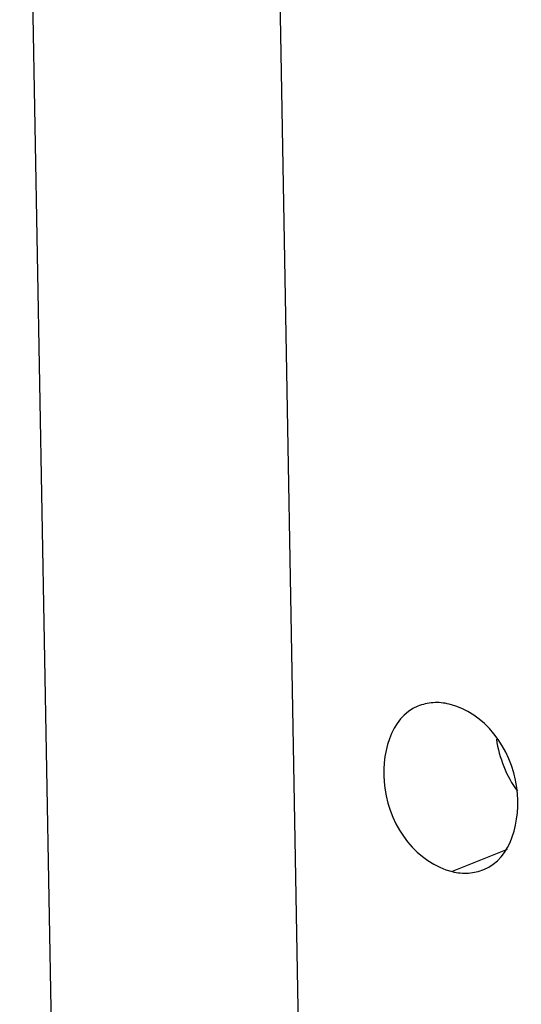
# Paper-space layout 'Sheet' of a CAD drawing. Header units: inches. Extents: x 0.2 to 10.8, y 0.2 to 8.3.
# Tile 241 of 256: x 1.9338 to 1.9928, y 7.068 to 7.1838. Entities that reach past the tile are written whole.
import ezdxf

# ---------------------------------------------------------------- set-up
doc = ezdxf.new("R2010")
doc.units = ezdxf.units.IN
doc.header["$MEASUREMENT"] = 0
doc.layers.get('0').update_dxf_attribs({"lineweight": 5})
doc.layers.add('02___PRT_ALL_AXES', color=7, linetype='Continuous')

psp = doc.layouts.new('Sheet')

# ---------------------------------------------------------------- linework, layer by layer
at = {"color": 0, "linetype": 'ByBlock', "lineweight": -3}
psp.add_line((1.991163, 7.086229), (1.9847, 7.083613), dxfattribs=at)
psp.add_open_spline([(1.989884, 7.09918), (1.990049, 7.098085), (1.990646, 7.095931), (1.991712, 7.093962), (1.992362, 7.093067)], degree=3, knots=[0, 0, 0, 0, 0.4999637, 1, 1, 1, 1], dxfattribs=at)
at = {"layer": '02___PRT_ALL_AXES', "color": 0, "linetype": 'ByBlock', "lineweight": -3}
for p, q in [((1.933767, 7.270449), (1.938497, 7.009717)), ((1.967717, 7.004378), (1.963204, 7.253149))]:
    psp.add_line(p, q, dxfattribs=at)
for points, knots in [([(1.980634, 7.103066), (1.977423, 7.10177), (1.974754, 7.09198), (1.980614, 7.084629), (1.9847, 7.083613)], [0, 0, 0, 0, 0.4512753, 1, 1, 1, 1]), ([(1.984342, 7.103312), (1.983726, 7.103465), (1.982454, 7.103584), (1.981208, 7.103298), (1.980634, 7.103066)], [0, 0, 0, 0, 0.506727, 1, 1, 1, 1]), ([(1.988408, 7.083859), (1.991619, 7.085156), (1.994288, 7.094945), (1.988428, 7.102296), (1.984342, 7.103312)], [0, 0, 0, 0, 0.4512753, 1, 1, 1, 1]), ([(1.9847, 7.083613), (1.985316, 7.08346), (1.986588, 7.083341), (1.987834, 7.083627), (1.988408, 7.083859)], [0, 0, 0, 0, 0.506727, 1, 1, 1, 1])]:
    psp.add_open_spline(points, degree=3, knots=knots, dxfattribs=at)

doc.saveas('drawing.dxf')
